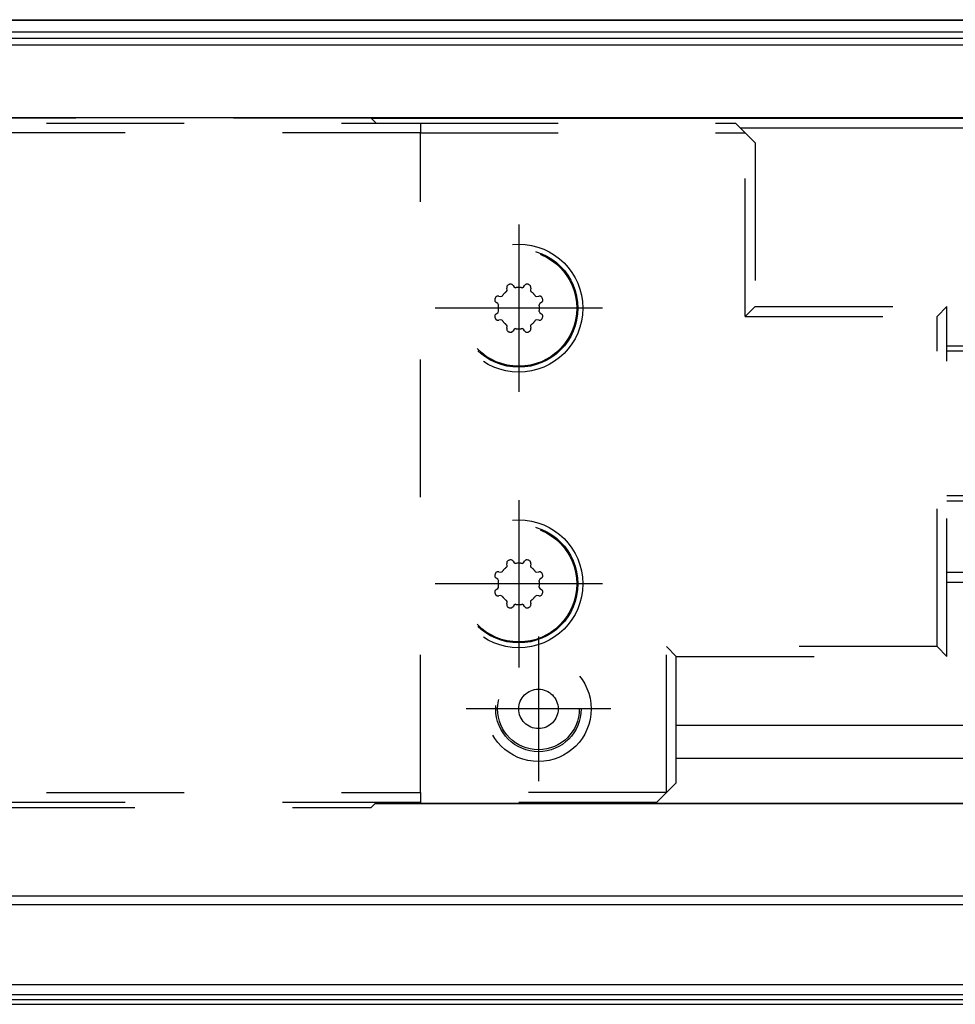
# Model space of a CAD drawing. Header units: inches. Extents: x -381 to 29822, y -418 to 176.
# Tile 11 of 49: x 262 to 310, y 44 to 94. Entities that reach past the tile are written whole.
import ezdxf

# ---------------------------------------------------------------- set-up
doc = ezdxf.new("R2010")
doc.units = ezdxf.units.IN
doc.linetypes.add('DASHED', pattern=[15, 7, -8])
doc.linetypes.add('DOT_CENTER', pattern=[14, 12, -1, 0, -1])
doc.layers.add('1', color=7, linetype='Continuous')

# ---------------------------------------------------------------- blocks, each defined once
blk = doc.blocks.new('Modulo_der__22E___95', base_point=(156.9422638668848, 43.98251417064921))
at = {"color": 7, "linetype": 'Continuous'}
for p, q in [((196.0256149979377, 93.98251510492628), (399.442282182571, 93.98251510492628)), ((196.0370068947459, 93.9654272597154), (399.442282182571, 93.9654272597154)), ((196.4396716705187, 93.36143009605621), (399.442282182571, 93.36143009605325)), ((196.6565330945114, 93.03613796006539), (399.442282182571, 93.03613797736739)), ((196.87308874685, 92.71130448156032), (399.442282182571, 92.71130448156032)), ((378.4422741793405, 89.00007889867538), (195.347239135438, 89.00007889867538)), ((279.9422449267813, 88.98251514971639), (320.4422478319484, 88.98251514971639)), ((298.6930238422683, 88.48251510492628), (320.442282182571, 88.48251510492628)), ((309.1879886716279, 77.16552919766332), (320.4422646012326, 77.16552919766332)), ((309.188000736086, 77.41552780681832), (320.442282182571, 77.41552780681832)), ((320.4422654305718, 69.7995015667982), (309.1879913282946, 69.7995015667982)), ((309.1880053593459, 69.54950240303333), (320.442282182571, 69.54950240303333)), ((309.1880085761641, 65.92078445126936), (320.442282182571, 65.92078445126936)), ((309.1879893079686, 65.42078585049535), (320.4422592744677, 65.42078585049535)), ((295.4422513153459, 58.15432346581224), (320.4422690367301, 58.15432346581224)), ((295.4422668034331, 56.48607820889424), (320.4422620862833, 56.48607820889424)), ((320.4422965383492, 54.1689550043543), (280.1287268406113, 54.1689550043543)), ((280.1599413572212, 54.20016531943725), (320.4422920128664, 54.20016531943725)), ((196.4049802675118, 49.0515614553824), (378.4422921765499, 49.05156145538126)), ((196.693961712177, 49.48503362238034), (378.4423015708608, 49.48503377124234)), ((196.6922822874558, 44.98251417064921), (378.4422835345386, 44.98251417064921)), ((197.0256156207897, 44.48251417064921), (399.442282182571, 44.48251417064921)), ((197.1922822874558, 44.23251417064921), (399.442282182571, 44.23251417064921)), ((197.0256154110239, 43.98251417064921), (399.442282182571, 43.98251417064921))]:
    blk.add_line(p, q, dxfattribs=at)
blk = doc.blocks.new('CABEZA_1__97', base_point=(205.4401277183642, 53.98251510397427))
at = {"color": 2, "linetype": 'DASHED'}
for p, q in [((218.4412049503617, 88.7325151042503), (282.4401277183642, 88.7325151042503)), ((279.9422821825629, 88.98251510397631), (260.9422821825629, 88.9825151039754)), ((280.19228218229, 88.7325151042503), (279.9422821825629, 88.98251510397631)), ((282.4401277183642, 88.7325151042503), (282.4401277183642, 88.2325151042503)), ((282.4401277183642, 88.7325151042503), (298.4429721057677, 88.7325151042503)), ((298.4429721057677, 88.7325151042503), (298.9429721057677, 88.2325151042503)), ((282.4401277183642, 88.2325151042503), (218.4412049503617, 88.2325151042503)), ((282.4401277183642, 88.2325151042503), (298.9429721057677, 88.2325151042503)), ((282.4401277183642, 54.7325151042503), (282.4401277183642, 88.2325151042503)), ((298.9429721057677, 78.91535949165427), (298.9429721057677, 88.2325151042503)), ((299.4429721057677, 87.7325151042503), (298.9429721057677, 88.2325151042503)), ((299.4429721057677, 87.7325151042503), (299.4429721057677, 79.41535949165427)), ((286.850904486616, 80.25431335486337), (286.8292287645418, 80.35208621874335)), ((286.8525637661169, 80.23916258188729), (286.850904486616, 80.25431335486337)), ((287.1511528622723, 80.48543154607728), (287.2049616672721, 80.4009686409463)), ((287.6752937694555, 80.4009686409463), (287.729102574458, 80.48543154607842)), ((288.0293509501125, 80.25431335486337), (288.0276916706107, 80.23916258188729)), ((288.0510266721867, 80.35208621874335), (288.0293509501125, 80.25431335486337)), ((286.3716741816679, 79.56768115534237), (286.2872112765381, 79.6214899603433)), ((286.403192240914, 79.49763571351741), (286.4040632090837, 79.50864375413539)), ((286.4205566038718, 79.94341405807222), (286.5183294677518, 79.92173833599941)), ((288.3619259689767, 79.92173833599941), (288.4596988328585, 79.94341405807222)), ((288.4761922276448, 79.50864375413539), (288.4770631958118, 79.49763571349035)), ((288.5930441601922, 79.62148996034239), (288.5085812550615, 79.56768115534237)), ((286.2872112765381, 79.04354024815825), (286.3716741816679, 79.09734905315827)), ((286.4040632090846, 79.15638645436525), (286.4031922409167, 79.16739449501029)), ((288.4770631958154, 79.16739449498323), (288.4761922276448, 79.15638645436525)), ((288.5085812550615, 79.09734905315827), (288.5930441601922, 79.04354024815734)), ((299.4429721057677, 79.41535949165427), (298.9429721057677, 78.91535949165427)), ((299.4429721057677, 79.41535949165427), (309.187973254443, 79.41535949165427)), ((309.187973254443, 79.41535949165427), (308.687973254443, 78.91535949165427)), ((309.187973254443, 61.64967071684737), (309.187973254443, 79.41535949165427)), ((286.5183294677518, 78.74329187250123), (286.4205566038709, 78.72161615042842)), ((288.4596988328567, 78.72161615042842), (288.3619259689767, 78.74329187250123)), ((298.9429721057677, 78.91535949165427), (308.687973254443, 78.91535949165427)), ((308.687973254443, 62.14967071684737), (308.687973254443, 78.91535949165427)), ((286.8292287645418, 78.31294398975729), (286.850904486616, 78.41071685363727)), ((286.850904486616, 78.41071685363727), (286.8525637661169, 78.42586762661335)), ((287.2049616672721, 78.26406156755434), (287.1511528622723, 78.17959866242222)), ((287.729102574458, 78.17959866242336), (287.6752937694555, 78.26406156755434)), ((288.0276916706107, 78.42586762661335), (288.0293509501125, 78.41071685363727)), ((288.0293509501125, 78.41071685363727), (288.0510266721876, 78.31294398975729)), ((286.850904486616, 66.25431335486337), (286.8292287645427, 66.35208621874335)), ((286.8525637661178, 66.23916258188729), (286.850904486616, 66.25431335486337)), ((287.1511528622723, 66.48543154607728), (287.204961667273, 66.4009686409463)), ((287.6752937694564, 66.4009686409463), (287.729102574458, 66.48543154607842)), ((288.0293509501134, 66.25431335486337), (288.0276916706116, 66.23916258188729)), ((288.0510266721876, 66.35208621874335), (288.0293509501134, 66.25431335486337)), ((286.3716741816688, 65.56768115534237), (286.2872112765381, 65.6214899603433)), ((286.4031922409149, 65.49763571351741), (286.4040632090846, 65.50864375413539)), ((286.4205566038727, 65.94341405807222), (286.5183294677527, 65.92173833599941)), ((288.3619259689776, 65.92173833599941), (288.4596988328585, 65.94341405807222)), ((288.4761922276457, 65.50864375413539), (288.4770631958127, 65.49763571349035)), ((288.5930441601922, 65.62148996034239), (288.5085812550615, 65.56768115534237)), ((286.2872112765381, 65.04354024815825), (286.3716741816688, 65.09734905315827)), ((286.4040632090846, 65.15638645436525), (286.4031922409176, 65.16739449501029)), ((288.4770631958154, 65.16739449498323), (288.4761922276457, 65.15638645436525)), ((288.5085812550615, 65.09734905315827), (288.5930441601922, 65.04354024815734)), ((286.5183294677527, 64.74329187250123), (286.4205566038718, 64.72161615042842)), ((288.4596988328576, 64.72161615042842), (288.3619259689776, 64.74329187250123)), ((286.8292287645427, 64.31294398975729), (286.850904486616, 64.41071685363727)), ((286.850904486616, 64.41071685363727), (286.8525637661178, 64.42586762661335)), ((287.204961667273, 64.26406156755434), (287.1511528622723, 64.17959866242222)), ((287.729102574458, 64.17959866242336), (287.6752937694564, 64.26406156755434)), ((288.0276916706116, 64.42586762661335), (288.0293509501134, 64.41071685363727)), ((288.0293509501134, 64.41071685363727), (288.0510266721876, 64.31294398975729)), ((294.9401277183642, 54.7325151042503), (294.9401277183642, 62.14967071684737)), ((294.9401277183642, 62.14967071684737), (295.4401277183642, 61.64967071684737)), ((308.687973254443, 62.14967071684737), (294.9401277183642, 62.14967071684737)), ((309.187973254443, 61.64967071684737), (308.687973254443, 62.14967071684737)), ((295.4422821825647, 55.48251510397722), (295.4401277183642, 61.64967071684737)), ((295.4401277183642, 55.2325151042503), (295.4401277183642, 61.64967071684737)), ((295.4401277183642, 61.64967071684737), (309.187973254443, 61.64967071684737)), ((294.9401277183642, 54.7325151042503), (295.4401277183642, 55.2325151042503)), ((218.4412049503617, 54.7325151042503), (282.4401277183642, 54.7325151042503)), ((282.4401277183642, 54.7325151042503), (282.4401277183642, 54.2325151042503)), ((294.9401277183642, 54.7325151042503), (282.4401277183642, 54.7325151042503)), ((294.9401277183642, 54.7325151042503), (294.4401277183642, 54.2325151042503)), ((282.4401277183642, 54.2325151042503), (218.4412049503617, 54.2325151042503)), ((280.1922821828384, 54.2325151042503), (279.9422821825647, 53.98251510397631)), ((294.4401277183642, 54.2325151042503), (282.4401277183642, 54.2325151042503)), ((260.9422821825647, 53.9825151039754), (279.9422821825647, 53.98251510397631))]:
    blk.add_line(p, q, dxfattribs=at)
at = {"color": 7, "linetype": 'Continuous'}
for p, q in [((286.8819611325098, 80.50163168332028), (286.8696320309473, 80.49061483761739)), ((286.915092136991, 80.52177438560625), (286.8819611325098, 80.50163168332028)), ((286.9970734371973, 80.55229086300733), (286.970450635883, 80.5447046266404)), ((287.024644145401, 80.55483660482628), (286.9970734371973, 80.55229086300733)), ((287.0621369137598, 80.55007833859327), (287.024644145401, 80.55483660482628)), ((287.0820343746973, 80.54342550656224), (287.0621369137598, 80.55007833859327)), ((287.0970490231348, 80.53619284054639), (287.0820343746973, 80.54342550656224)), ((287.1511528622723, 80.48543154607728), (287.0970490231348, 80.53619284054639)), ((287.7847931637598, 80.53703207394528), (287.729102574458, 80.48543154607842)), ((287.7982208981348, 80.54341024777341), (287.7847931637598, 80.53703207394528)), ((287.8083527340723, 80.54719442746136), (287.7982208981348, 80.54341024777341)), ((287.8333771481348, 80.55317587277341), (287.8083527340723, 80.54719442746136)), ((287.8555939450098, 80.55483908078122), (287.8333771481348, 80.55317587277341)), ((287.8720734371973, 80.55392355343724), (287.8555939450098, 80.55483908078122)), ((287.9098048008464, 80.5447046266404), (287.8720734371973, 80.55392355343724)), ((287.9893830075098, 80.50829977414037), (287.9651632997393, 80.52177438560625)), ((288.0106482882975, 80.49061817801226), (287.9893830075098, 80.50829977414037)), ((286.8236615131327, 80.18249711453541), (286.8505890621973, 80.2228841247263)), ((286.8320343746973, 80.42791647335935), (286.8292287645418, 80.35208621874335)), ((286.8415558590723, 80.45178121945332), (286.8320343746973, 80.42791647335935)), ((286.8551056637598, 80.47373861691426), (286.8415558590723, 80.45178121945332)), ((286.8505890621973, 80.2228841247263), (286.8525637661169, 80.23916258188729)), ((286.8696320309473, 80.49061483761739), (286.8551056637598, 80.47373861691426)), ((287.2049616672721, 80.4009686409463), (287.275007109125, 80.36945058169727)), ((287.6052483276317, 80.36945058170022), (287.6752937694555, 80.4009686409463)), ((288.0338166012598, 80.46075338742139), (288.0106482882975, 80.49061817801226)), ((288.0276916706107, 80.23916258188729), (288.0296662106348, 80.2228841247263)), ((288.0296662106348, 80.2228841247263), (288.056593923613, 80.18249711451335)), ((288.0432160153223, 80.4419850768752), (288.0338166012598, 80.46075338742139)), ((288.0487091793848, 80.42622274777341), (288.0432160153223, 80.4419850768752)), ((288.0510266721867, 80.35208621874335), (288.0487091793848, 80.42622274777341)), ((286.2187531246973, 79.7644948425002), (286.2177765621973, 79.74798483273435)), ((286.2177765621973, 79.74798483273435), (286.2194855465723, 79.72578329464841)), ((286.2279381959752, 79.80219218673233), (286.2187531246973, 79.7644948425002)), ((286.2194855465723, 79.72578329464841), (286.2254669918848, 79.70072836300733)), ((286.2254669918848, 79.70072836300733), (286.2292511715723, 79.69059652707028)), ((286.2292511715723, 79.69059652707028), (286.2355988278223, 79.67712301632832)), ((286.2355988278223, 79.67712301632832), (286.2872112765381, 79.6214899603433)), ((286.2644074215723, 79.88175863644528), (286.2508684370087, 79.85755068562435)), ((286.2820246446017, 79.90303567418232), (286.2644074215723, 79.88175863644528)), ((286.3118927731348, 79.92617697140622), (286.2820246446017, 79.90303567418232)), ((286.3306916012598, 79.93554586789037), (286.3118927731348, 79.92617697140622)), ((286.3464386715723, 79.94106954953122), (286.3306916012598, 79.93554586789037)), ((286.4205566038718, 79.94341405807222), (286.3464386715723, 79.94106954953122)), ((286.4040632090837, 79.50864375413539), (286.3716741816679, 79.56768115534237)), ((286.5183294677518, 79.92173833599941), (286.5901457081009, 79.94898130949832)), ((288.2901097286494, 79.94898130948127), (288.3619259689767, 79.92173833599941)), ((288.5355255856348, 79.94056600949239), (288.4596988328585, 79.94341405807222)), ((288.5085812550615, 79.56768115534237), (288.4761922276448, 79.50864375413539)), ((288.5594513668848, 79.93105978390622), (288.5355255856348, 79.94056600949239)), ((288.5813019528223, 79.9175710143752), (288.5594513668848, 79.93105978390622)), ((288.5982697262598, 79.90304464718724), (288.5813019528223, 79.9175710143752)), ((288.5930441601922, 79.62148996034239), (288.6438019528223, 79.67556661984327)), ((288.6092560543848, 79.89073080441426), (288.5982697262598, 79.90304464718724)), ((288.6293869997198, 79.85755068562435), (288.6092560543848, 79.89073080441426)), ((288.6438019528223, 79.67556661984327), (288.6510041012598, 79.69062704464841)), ((288.6510041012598, 79.69062704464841), (288.6577179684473, 79.71052450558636)), ((288.6599152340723, 79.77554220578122), (288.6523172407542, 79.80219218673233)), ((288.6577179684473, 79.71052450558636), (288.6624492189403, 79.74799867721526)), ((288.6624492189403, 79.74799867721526), (288.6599152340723, 79.77554220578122)), ((286.2872112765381, 79.04354024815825), (286.2364533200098, 78.98945516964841)), ((286.3716741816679, 79.09734905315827), (286.4040632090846, 79.15638645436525)), ((288.4761922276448, 79.15638645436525), (288.5085812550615, 79.09734905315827)), ((288.6446564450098, 78.98789877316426), (288.5930441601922, 79.04354024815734)), ((286.2225373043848, 78.95451254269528), (286.2178062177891, 78.91703153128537)), ((286.2178062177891, 78.91703153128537), (286.2203400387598, 78.88947958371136)), ((286.2203400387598, 78.88947958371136), (286.2279381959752, 78.86283802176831)), ((286.2292511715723, 78.97441000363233), (286.2225373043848, 78.95451254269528)), ((286.2364533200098, 78.98945516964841), (286.2292511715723, 78.97441000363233)), ((286.2508684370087, 78.80747952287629), (286.2709992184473, 78.77430624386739)), ((286.2709992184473, 78.77430624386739), (286.2819855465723, 78.76199240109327)), ((286.2819855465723, 78.76199240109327), (286.2989533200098, 78.74745077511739)), ((286.2989533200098, 78.74745077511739), (286.3208039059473, 78.7339772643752)), ((286.3208039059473, 78.7339772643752), (286.3447296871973, 78.72447103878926)), ((286.3447296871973, 78.72447103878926), (286.4205566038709, 78.72161615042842)), ((286.5901457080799, 78.71604889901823), (286.5183294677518, 78.74329187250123)), ((288.3619259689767, 78.74329187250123), (288.2901097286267, 78.71604889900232)), ((288.4596988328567, 78.72161615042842), (288.5338166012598, 78.7239674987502)), ((288.5338166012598, 78.7239674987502), (288.5495636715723, 78.72949118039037)), ((288.5495636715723, 78.72949118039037), (288.5683624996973, 78.7388600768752)), ((288.5683624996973, 78.7388600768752), (288.5982307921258, 78.76199453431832)), ((288.5982307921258, 78.76199453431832), (288.6158478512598, 78.78327841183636)), ((288.6158478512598, 78.78327841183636), (288.6293869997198, 78.80747952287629)), ((288.6510041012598, 78.97444052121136), (288.6446564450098, 78.98789877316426)), ((288.6547882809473, 78.96430868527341), (288.6510041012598, 78.97444052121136)), ((288.6523172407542, 78.86283802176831), (288.6615021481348, 78.90054220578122)), ((288.6607697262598, 78.93925375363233), (288.6547882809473, 78.96430868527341)), ((288.6624787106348, 78.91703695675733), (288.6607697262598, 78.93925375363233)), ((288.6615021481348, 78.90054220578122), (288.6624787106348, 78.91703695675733)), ((286.8505890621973, 78.44213766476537), (286.8236615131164, 78.48253309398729)), ((286.8292287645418, 78.31294398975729), (286.8315460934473, 78.23881430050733)), ((286.8315460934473, 78.23881430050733), (286.8371613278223, 78.22305197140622)), ((286.8371613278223, 78.22305197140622), (286.8464386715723, 78.20426840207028)), ((286.8464386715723, 78.20426840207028), (286.8696071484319, 78.17441203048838)), ((286.8525637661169, 78.42586762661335), (286.8505890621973, 78.44213766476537)), ((286.8696071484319, 78.17441203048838), (286.8908722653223, 78.15673727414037)), ((286.8908722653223, 78.15673727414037), (286.915092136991, 78.14325582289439)), ((286.970450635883, 78.12032558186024), (287.0081818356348, 78.1110982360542)), ((287.0081818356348, 78.1110982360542), (287.0246613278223, 78.1101979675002)), ((287.0246613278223, 78.1101979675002), (287.0468781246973, 78.11184591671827)), ((287.0468781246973, 78.11184591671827), (287.0719025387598, 78.11784262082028)), ((287.0719025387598, 78.11784262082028), (287.0820343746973, 78.12161154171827)), ((287.0820343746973, 78.12161154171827), (287.0954621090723, 78.12798971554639)), ((287.0954621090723, 78.12798971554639), (287.1511528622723, 78.17959866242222)), ((287.2750071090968, 78.29557962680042), (287.2049616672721, 78.26406156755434)), ((287.6752937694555, 78.26406156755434), (287.6052483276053, 78.29557962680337)), ((287.729102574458, 78.17959866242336), (287.7832062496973, 78.12884420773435)), ((287.7832062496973, 78.12884420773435), (287.7982208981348, 78.1215962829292)), ((287.7982208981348, 78.1215962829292), (287.8181183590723, 78.11494345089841)), ((287.8181183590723, 78.11494345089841), (287.8556112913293, 78.11019360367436)), ((287.8556112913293, 78.11019360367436), (287.8831818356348, 78.11274618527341)), ((287.8831818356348, 78.11274618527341), (287.9098048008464, 78.12032558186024)), ((287.9651632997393, 78.14325582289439), (287.9982941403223, 78.16339010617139)), ((287.9982941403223, 78.16339010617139), (288.0106232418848, 78.17442221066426)), ((288.0106232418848, 78.17442221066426), (288.0251496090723, 78.19129843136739)), ((288.0251496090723, 78.19129843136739), (288.0386994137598, 78.21324057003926)), ((288.0296662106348, 78.44213766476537), (288.0276916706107, 78.42586762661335)), ((288.0565939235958, 78.48253309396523), (288.0296662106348, 78.44213766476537)), ((288.0386994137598, 78.21324057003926), (288.0482208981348, 78.23710531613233)), ((288.0482208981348, 78.23710531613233), (288.0510266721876, 78.31294398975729)), ((286.8819611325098, 66.50163120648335), (286.8696320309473, 66.49061436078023)), ((286.915092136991, 66.52177438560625), (286.8819611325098, 66.50163120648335)), ((286.9970734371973, 66.5522903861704), (286.9704506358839, 66.5447046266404)), ((287.024644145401, 66.55483660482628), (286.9970734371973, 66.5522903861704)), ((287.0621369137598, 66.55007786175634), (287.024644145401, 66.55483660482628)), ((287.0820343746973, 66.54342502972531), (287.0621369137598, 66.55007786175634)), ((287.0970490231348, 66.53619236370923), (287.0820343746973, 66.54342502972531)), ((287.1511528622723, 66.48543154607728), (287.0970490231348, 66.53619236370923)), ((287.7847931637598, 66.53703159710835), (287.729102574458, 66.48543154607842)), ((287.7982208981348, 66.54340977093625), (287.7847931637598, 66.53703159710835)), ((287.8083527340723, 66.5471939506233), (287.7982208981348, 66.54340977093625)), ((287.8333771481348, 66.55317539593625), (287.8083527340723, 66.5471939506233)), ((287.8555939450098, 66.55483860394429), (287.8333771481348, 66.55317539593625)), ((287.8720734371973, 66.55392307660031), (287.8555939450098, 66.55483860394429)), ((287.9098048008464, 66.5447046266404), (287.8720734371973, 66.55392307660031)), ((287.9893830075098, 66.50829929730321), (287.9651632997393, 66.52177438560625)), ((288.0106482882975, 66.49061817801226), (287.9893830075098, 66.50829929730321)), ((286.8236615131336, 66.18249711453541), (286.8505890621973, 66.22288364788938)), ((286.8320343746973, 66.42791599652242), (286.8292287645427, 66.35208621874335)), ((286.8415558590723, 66.45178074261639), (286.8320343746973, 66.42791599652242)), ((286.8551056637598, 66.47373814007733), (286.8415558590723, 66.45178074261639)), ((286.8505890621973, 66.22288364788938), (286.8525637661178, 66.23916258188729)), ((286.8696320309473, 66.49061436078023), (286.8551056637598, 66.47373814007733)), ((287.204961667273, 66.4009686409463), (287.275007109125, 66.36945058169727)), ((287.6052483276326, 66.36945058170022), (287.6752937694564, 66.4009686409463)), ((288.0338166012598, 66.46075291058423), (288.0106482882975, 66.49061817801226)), ((288.0276916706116, 66.23916258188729), (288.0296662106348, 66.22288364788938)), ((288.0296662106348, 66.22288364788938), (288.056593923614, 66.18249711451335)), ((288.0432160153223, 66.44198460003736), (288.0338166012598, 66.46075291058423)), ((288.0487091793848, 66.42622227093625), (288.0432160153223, 66.44198460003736)), ((288.0510266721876, 66.35208621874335), (288.0487091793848, 66.42622227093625)), ((286.2187531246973, 65.76449436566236), (286.2177765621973, 65.74798435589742)), ((286.2177765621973, 65.74798435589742), (286.2194855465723, 65.72578281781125)), ((286.2279381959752, 65.80219218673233), (286.2187531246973, 65.76449436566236)), ((286.2194855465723, 65.72578281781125), (286.2254669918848, 65.7007278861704)), ((286.2254669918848, 65.7007278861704), (286.2292511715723, 65.69059605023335)), ((286.2292511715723, 65.69059605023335), (286.2355988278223, 65.67712253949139)), ((286.2355988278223, 65.67712253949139), (286.2872112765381, 65.6214899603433)), ((286.2644074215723, 65.88175815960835), (286.2508684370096, 65.85755068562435)), ((286.2820246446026, 65.90303567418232), (286.2644074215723, 65.88175815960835)), ((286.3118927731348, 65.92617649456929), (286.2820246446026, 65.90303567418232)), ((286.3306916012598, 65.93554539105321), (286.3118927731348, 65.92617649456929)), ((286.3464386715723, 65.94106907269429), (286.3306916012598, 65.93554539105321)), ((286.4205566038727, 65.94341405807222), (286.3464386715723, 65.94106907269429)), ((286.4040632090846, 65.50864375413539), (286.3716741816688, 65.56768115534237)), ((286.5183294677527, 65.92173833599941), (286.5901457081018, 65.94898130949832)), ((288.2901097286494, 65.94898130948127), (288.3619259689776, 65.92173833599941)), ((288.5355255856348, 65.94056553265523), (288.4596988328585, 65.94341405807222)), ((288.5085812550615, 65.56768115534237), (288.4761922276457, 65.50864375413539)), ((288.5594513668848, 65.93105930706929), (288.5355255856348, 65.94056553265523)), ((288.5813019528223, 65.91757053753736), (288.5594513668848, 65.93105930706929)), ((288.5982697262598, 65.90304417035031), (288.5813019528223, 65.91757053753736)), ((288.5930441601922, 65.62148996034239), (288.6438019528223, 65.67556614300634)), ((288.6092560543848, 65.89073032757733), (288.5982697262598, 65.90304417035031)), ((288.6293869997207, 65.85755068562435), (288.6092560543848, 65.89073032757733)), ((288.6438019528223, 65.67556614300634), (288.6510041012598, 65.69062656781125)), ((288.6510041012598, 65.69062656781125), (288.6577179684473, 65.7105240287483)), ((288.6599152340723, 65.77554172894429), (288.6523172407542, 65.80219218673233)), ((288.6577179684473, 65.7105240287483), (288.6624492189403, 65.74799867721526)), ((288.6624492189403, 65.74799867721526), (288.6599152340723, 65.77554172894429)), ((286.2872112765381, 65.04354024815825), (286.2364533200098, 64.98945469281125)), ((286.3716741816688, 65.09734905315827), (286.4040632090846, 65.15638645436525)), ((288.4761922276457, 65.15638645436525), (288.5085812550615, 65.09734905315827)), ((288.6446564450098, 64.98789829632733), (288.5930441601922, 65.04354024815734)), ((286.2225373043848, 64.95451206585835), (286.2178062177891, 64.91703153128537)), ((286.2178062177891, 64.91703153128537), (286.2203400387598, 64.8894791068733)), ((286.2203400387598, 64.8894791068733), (286.2279381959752, 64.86283802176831)), ((286.2292511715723, 64.9744095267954), (286.2225373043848, 64.95451206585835)), ((286.2364533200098, 64.98945469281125), (286.2292511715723, 64.9744095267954)), ((286.2508684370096, 64.80747952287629), (286.2709992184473, 64.77430576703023)), ((286.2709992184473, 64.77430576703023), (286.2819855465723, 64.76199192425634)), ((286.2819855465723, 64.76199192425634), (286.2989533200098, 64.74745029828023)), ((286.2989533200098, 64.74745029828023), (286.3208039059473, 64.73397678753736)), ((286.3208039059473, 64.73397678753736), (286.3447296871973, 64.72447056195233)), ((286.3447296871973, 64.72447056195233), (286.4205566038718, 64.72161615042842)), ((286.5901457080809, 64.71604889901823), (286.5183294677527, 64.74329187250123)), ((288.3619259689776, 64.74329187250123), (288.2901097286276, 64.71604889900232)), ((288.4596988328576, 64.72161615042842), (288.5338166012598, 64.72396702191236)), ((288.5338166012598, 64.72396702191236), (288.5495636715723, 64.72949070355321)), ((288.5495636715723, 64.72949070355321), (288.5683624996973, 64.73885960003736)), ((288.5683624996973, 64.73885960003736), (288.5982307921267, 64.76199453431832)), ((288.5982307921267, 64.76199453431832), (288.6158478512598, 64.7832779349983)), ((288.6158478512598, 64.7832779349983), (288.6293869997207, 64.80747952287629)), ((288.6510041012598, 64.9744400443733), (288.6446564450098, 64.98789829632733)), ((288.6547882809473, 64.96430820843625), (288.6510041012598, 64.9744400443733)), ((288.6523172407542, 64.86283802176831), (288.6615021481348, 64.90054172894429)), ((288.6607697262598, 64.9392532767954), (288.6547882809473, 64.96430820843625)), ((288.6624787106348, 64.9170364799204), (288.6607697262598, 64.9392532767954)), ((288.6615021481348, 64.90054172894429), (288.6624787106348, 64.9170364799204)), ((286.8505890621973, 64.44213718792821), (286.8236615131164, 64.48253309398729)), ((286.8292287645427, 64.31294398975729), (286.8315460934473, 64.2388138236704)), ((286.8315460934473, 64.2388138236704), (286.8371613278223, 64.22305149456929)), ((286.8371613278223, 64.22305149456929), (286.8464386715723, 64.20426792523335)), ((286.8464386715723, 64.20426792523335), (286.8696071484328, 64.17441203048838)), ((286.8525637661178, 64.42586762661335), (286.8505890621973, 64.44213718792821)), ((286.8696071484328, 64.17441203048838), (286.8908722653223, 64.15673679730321)), ((286.8908722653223, 64.15673679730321), (286.915092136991, 64.14325582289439)), ((286.9704506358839, 64.12032558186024), (287.0081818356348, 64.11109775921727)), ((287.0081818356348, 64.11109775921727), (287.0246613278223, 64.11019749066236)), ((287.0246613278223, 64.11019749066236), (287.0468781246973, 64.11184543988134)), ((287.0468781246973, 64.11184543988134), (287.0719025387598, 64.11784214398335)), ((287.0719025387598, 64.11784214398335), (287.0820343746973, 64.12161106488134)), ((287.0820343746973, 64.12161106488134), (287.0954621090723, 64.12798923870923)), ((287.0954621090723, 64.12798923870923), (287.1511528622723, 64.17959866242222)), ((287.2750071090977, 64.29557962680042), (287.204961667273, 64.26406156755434)), ((287.6752937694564, 64.26406156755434), (287.6052483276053, 64.29557962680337)), ((287.729102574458, 64.17959866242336), (287.7832062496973, 64.12884373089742)), ((287.7832062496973, 64.12884373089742), (287.7982208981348, 64.12159580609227)), ((287.7982208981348, 64.12159580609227), (287.8181183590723, 64.11494297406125)), ((287.8181183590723, 64.11494297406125), (287.8556112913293, 64.11019360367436)), ((287.8556112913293, 64.11019360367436), (287.8831818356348, 64.11274570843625)), ((287.8831818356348, 64.11274570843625), (287.9098048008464, 64.12032558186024)), ((287.9651632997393, 64.14325582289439), (287.9982941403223, 64.16338962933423)), ((287.9982941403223, 64.16338962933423), (288.0106232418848, 64.17442173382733)), ((288.0106232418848, 64.17442173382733), (288.0251496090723, 64.19129795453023)), ((288.0251496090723, 64.19129795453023), (288.0386994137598, 64.21324009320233)), ((288.0296662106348, 64.44213718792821), (288.0276916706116, 64.42586762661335)), ((288.0565939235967, 64.48253309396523), (288.0296662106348, 64.44213718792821)), ((288.0386994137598, 64.21324009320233), (288.0482208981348, 64.2371048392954)), ((288.0482208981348, 64.2371048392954), (288.0510266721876, 64.31294398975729))]:
    blk.add_line(p, q, dxfattribs=at)
at = {"color": 2, "linetype": 'DASHED'}
for centre, radius in [((287.4401277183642, 79.3325151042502), 3.25), ((287.4401277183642, 79.3325151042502), 3), ((287.4401277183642, 79.3325151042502), 2.948945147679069), ((287.4401277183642, 65.3325151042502), 3.25), ((287.4401277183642, 65.3325151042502), 3), ((287.4401277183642, 65.3325151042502), 2.948945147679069), ((288.4401277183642, 58.9825151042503), 2.675000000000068), ((288.4401277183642, 58.9825151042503), 2.171031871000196), ((288.4401277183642, 58.9825151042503), 2.074999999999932), ((288.4401277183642, 58.9825151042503), 1)]:
    blk.add_circle(centre, radius, dxfattribs=at)
for centre, radius, start, end in [((287.4401277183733, 79.33251510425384), 1.300000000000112, 111.1794443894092, 113.8205556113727), ((287.4401277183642, 79.3325151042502), 1.300000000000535, 66.17944438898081, 68.8205556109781), ((287.4401277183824, 79.33251510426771), 1.049999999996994, 125.9522396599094, 144.0477603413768), ((287.4401277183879, 79.33251510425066), 1.049999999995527, 80.9522396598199, 99.04776034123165), ((287.4401277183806, 79.33251510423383), 1.049999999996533, 35.95223965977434, 54.04776034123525), ((287.4401277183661, 79.3325151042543), 1.29999999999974, 156.1794443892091, 158.8205556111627), ((287.4401277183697, 79.33251510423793), 1.299999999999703, 21.17944438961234, 23.8205556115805), ((287.4401277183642, 79.33251510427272), 1.049999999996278, 170.9522396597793, 189.0477603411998), ((287.4401277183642, 79.3325151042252), 1.04999999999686, 350.9522396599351, 9.04776034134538), ((287.4401277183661, 79.33251510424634), 1.299999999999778, 201.1794443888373, 203.8205556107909), ((287.4401277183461, 79.33251510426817), 1.049999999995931, 215.9522396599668, 234.047760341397), ((287.4401277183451, 79.3325151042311), 1.049999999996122, 305.9522396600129, 324.0477603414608), ((287.4401277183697, 79.33251510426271), 1.299999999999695, 336.1794443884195, 338.8205556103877), ((287.4401277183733, 79.33251510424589), 1.299999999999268, 246.179444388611, 248.8205556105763), ((287.4401277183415, 79.33251510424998), 1.049999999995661, 260.952239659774, 279.0477603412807), ((287.4401277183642, 79.3325151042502), 1.300000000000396, 291.1794443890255, 293.8205556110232), ((287.440127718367, 65.33251510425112), 1.300000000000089, 111.1794443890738, 113.8205556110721), ((287.4401277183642, 65.3325151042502), 1.300000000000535, 66.17944438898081, 68.8205556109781), ((287.4401277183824, 65.33251510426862), 1.049999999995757, 125.9522396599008, 144.0477603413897), ((287.4401277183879, 65.33251510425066), 1.049999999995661, 80.95223965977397, 99.04776034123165), ((287.4401277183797, 65.33251510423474), 1.049999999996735, 35.95223965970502, 54.04776034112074), ((287.4401277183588, 65.33251510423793), 1.299999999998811, 156.1794443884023, 158.8205556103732), ((287.4401277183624, 65.3325151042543), 1.300000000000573, 21.17944438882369, 23.82055561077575), ((287.4401277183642, 65.33251510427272), 1.04999999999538, 170.9522396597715, 189.0477603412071), ((287.4401277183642, 65.33251510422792), 1.049999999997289, 350.9522396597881, 9.04776034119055), ((287.4401277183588, 65.33251510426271), 1.299999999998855, 201.1794443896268, 203.8205556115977), ((287.4401277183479, 65.33251510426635), 1.049999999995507, 215.9522396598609, 234.0477603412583), ((287.4401277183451, 65.3325151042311), 1.049999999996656, 305.952239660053, 324.0477603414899), ((287.4401277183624, 65.33251510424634), 1.30000000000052, 336.1794443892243, 338.8205556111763), ((287.440127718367, 65.33251510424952), 1.30000000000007, 246.1794443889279, 248.8205556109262), ((287.4401277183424, 65.33251510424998), 1.049999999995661, 260.952239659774, 279.0477603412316), ((287.4401277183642, 65.3325151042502), 1.300000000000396, 291.1794443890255, 293.8205556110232)]:
    blk.add_arc(centre, radius, start, end, dxfattribs=at)
at = {"layer": '1', "color": 2, "linetype": 'DOT_CENTER'}
for p, q in [((287.4401277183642, 83.5825151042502), (287.4401277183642, 75.0825151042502)), ((291.6901277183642, 79.3325151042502), (283.1901277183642, 79.3325151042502)), ((287.4401277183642, 69.5825151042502), (287.4401277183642, 61.08251510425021)), ((291.6901277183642, 65.3325151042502), (283.1901277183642, 65.3325151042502)), ((288.4401277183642, 62.65751510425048), (288.4401277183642, 55.30751510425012)), ((292.1151277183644, 58.9825151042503), (284.7651277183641, 58.9825151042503))]:
    blk.add_line(p, q, dxfattribs=at)
blk = doc.blocks.new('F-288__101', base_point=(-227.1126677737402, 43.98251417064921))
for name, p in [('Modulo_der__22E___95', (156.9422638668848, 43.98251417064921)), ('CABEZA_1__97', (205.4401277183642, 53.98251510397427))]:
    blk.add_blockref(name, p)
blk = doc.blocks.new('Inferior1', base_point=(2040.76477363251, 69.73251432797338))
blk.add_blockref('F-288__101', (-227.1126677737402, 43.98251417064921))

msp = doc.modelspace()

# ---------------------------------------------------------------- block references
msp.add_blockref('Inferior1', (2040.76477363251, 69.73251432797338))

doc.saveas('drawing.dxf')
